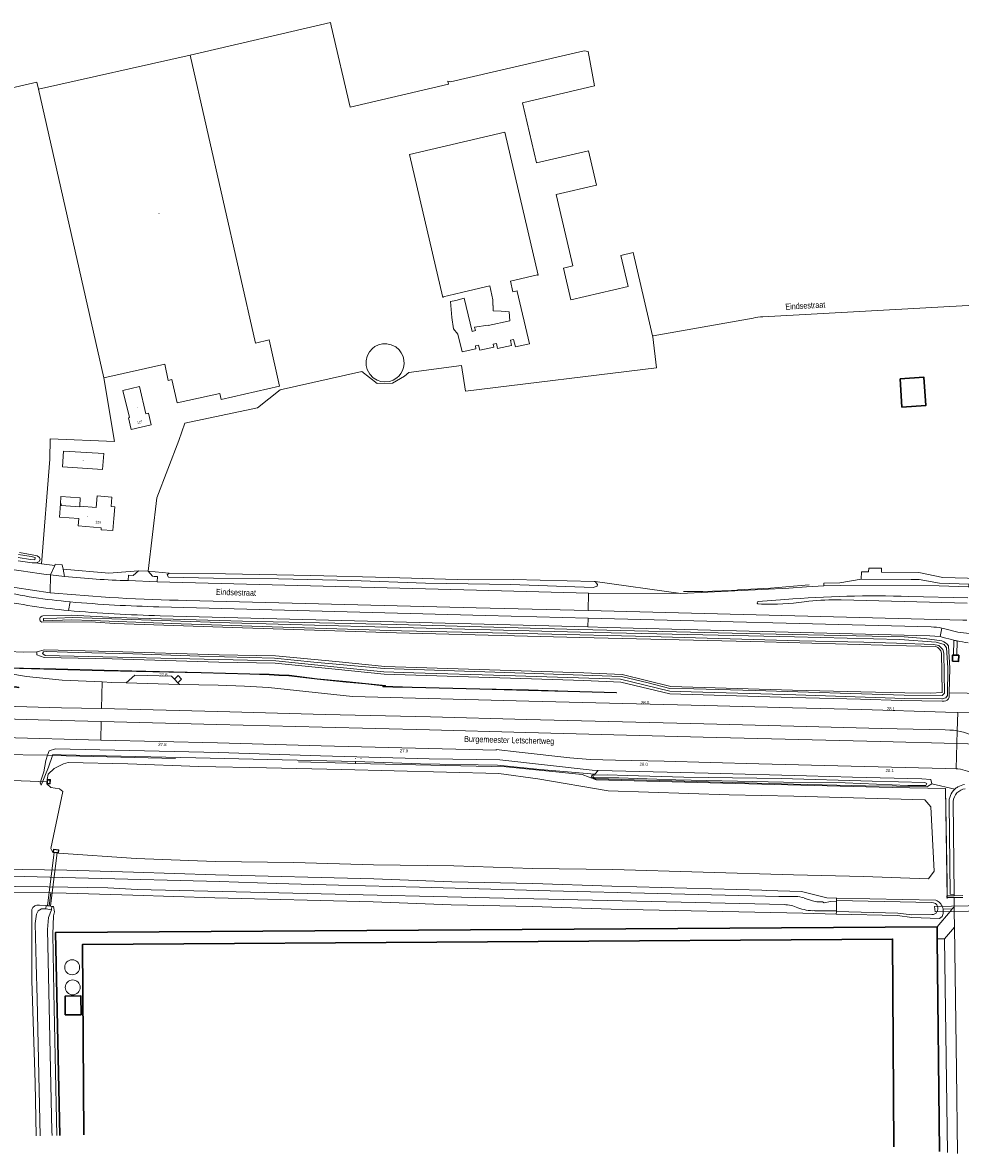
# Model space of a CAD drawing. Header units: metres. Extents: x 120324 to 133000, y 395500 to 402438.
# Tile 72 of 95: x 127541 to 127927, y 401973 to 402438. Entities that reach past the tile are written whole.
import ezdxf

# ---------------------------------------------------------------- set-up
doc = ezdxf.new("R2010")
doc.units = ezdxf.units.M
doc.linetypes.add('DGN1', pattern=[76.057638, 0, -76.057638])
doc.linetypes.add('DGN2', pattern=[101.410184, 50.705092, -50.705092])
for name, color, linetype, lineweight, true_color in [('gg-afsc-erfafscheiding', 7, 'Continuous', 0, 0x00ff32), ('gg-afsc-faunaraster', 7, 'DGN2', 0, 0x96ff00), ('gg-afsc-hekwerk', 7, 'Continuous', 30, 0x00d228), ('gg-afsc-lijn damwand', 7, 'Continuous', 0, 0x8d6c57), ('gg-afsc-lijn faunaraster', 7, 'DGN1', 0, 0x96ff00), ('gg-bbg-opslagtank', 7, 'Continuous', 0, 0xff5000), ('gg-knt-BGT kruinlijn', 7, 'Continuous', 0, 0x787878), ('gg-kntw-bovenkant insteek waterloop', 7, 'Continuous', 0, 0xa0a0ff), ('gg-kntw-waterlijn', 7, 'Continuous', 0, 0xaaebff), ('gg-kwrk-duiker nz buis', 7, 'DGN2', 0, 0x969696), ('gg-kwrk-duiker nz vlak', 7, 'DGN2', 0, 0x969696), ('gg-kwrk-kunstwerk', 7, 'Continuous', 0, 0xd2d2d2), ('gg-kwrk-lijn stuw', 7, 'Continuous', 0, 0x477c96), ('gg-kwrk-stuw', 7, 'Continuous', 13, 0x477c96), ('gg-kwrk-uitstroombak niveau min 01', 7, 'Continuous', 0, 0x477c96), ('gt-grn-afwateringsgoot', 7, 'Continuous', 0, 0xa08273), ('gt-grn-groengrens', 7, 'Continuous', 0, 0x96c800), ('gt-grn-weggrens', 7, 'Continuous', 0, 0x787878), ('gx-grn-maaiveld', 7, 'Continuous', 0, 0xb88d57), ('kenmerkpunt-x pandkandidaat', 7, 'Continuous', 0, 0xb88d57)]:
    doc.layers.add(name, color=color, linetype=linetype, lineweight=lineweight, true_color=true_color)
for name, color, linetype, lineweight in [('gg-anno-huisnummerreeks BGT', 7, 'Continuous', 13), ('gg-anno-openbare ruimte label', 7, 'Continuous', 13), ('gg-bbg-bijgebouw', 1, 'Continuous', 30), ('gg-bbg-hoofdgebouw', 1, 'Continuous', 30), ('gg-bbg-luifel en loopbrug', 1, 'DGN2', 0), ('gg-knt-bovenkant onderkant talud', 7, 'Continuous', 0), ('gg-knt-verharding', 7, 'Continuous', 0), ('gg-kntw-beschoeiing', 4, 'Continuous', 0), ('gt-anno-nummer hm paal', 7, 'Continuous', 0), ('gt-grn-vlakafsluiter', 6, 'DGN1', 0), ('Rg-boom-solitaire boom', 7, 'Continuous', 0)]:
    doc.layers.add(name, color=color, linetype=linetype, lineweight=lineweight)
doc.styles.add('StyleArial', font='arial.ttf')
doc.styles.add('Styledgn001', font='dgn001.shx')

msp = doc.modelspace()

# ---------------------------------------------------------------- linework, layer by layer
at = {"layer": 'gg-afsc-erfafscheiding'}
msp.add_line((127526.74, 402136.88), (127550.91, 402136.5), dxfattribs=at)
at = {"layer": 'gg-afsc-erfafscheiding', "flags": 128}
msp.add_lwpolyline([(127677.62, 402133.12), (127739.66, 402131.66), (127770.95, 402128.61), (127776.82, 402126.34), (127828.87, 402124.99), (127898.7, 402123.27), (127920.68, 402122.83)], dxfattribs=at)
at = {"layer": 'gg-afsc-faunaraster'}
for p, q in [((127550.91, 402136.5), (127552.85, 402136.45)), ((127677.62, 402133.12), (127677.62, 402133.87))]:
    msp.add_line(p, q, dxfattribs=at)
at = {"layer": 'gg-afsc-faunaraster', "flags": 128}
for points in [[(127552.85, 402136.45), (127674.38, 402133.22), (127677.62, 402133.12)], [(127920.68, 402122.83), (127921.34, 402083.93), (127921.28, 402078.64)]]:
    msp.add_lwpolyline(points, dxfattribs=at)
at = {"layer": 'gg-afsc-hekwerk'}
for p, q in [((127917.22, 402060.84), (127917.17, 402065.85)), ((127918.21, 401973.27), (127917.22, 402060.84))]:
    msp.add_line(p, q, dxfattribs=at)
at = {"layer": 'gg-afsc-hekwerk', "flags": 128}
for points in [[(127901.93, 402291.54), (127902.65, 402279.89), (127912.45, 402280.5), (127911.73, 402292.16), (127901.93, 402291.54)], [(127917.17, 402065.85), (127554.2, 402063.53), (127555.91, 401979.91)]]:
    msp.add_lwpolyline(points, dxfattribs=at)
at = {"layer": 'gg-afsc-lijn damwand', "flags": 128}
msp.add_lwpolyline([(127812.73, 402203.91), (127820.63, 402204), (127832.5, 402204.36), (127834.64, 402204.53), (127835.17, 402204.57), (127848.5, 402205.37), (127861.24, 402206.42), (127864.42, 402206.72)], dxfattribs=at)
at = {"layer": 'gg-afsc-lijn faunaraster'}
for p, q in [((127677.62, 402135.15), (127674.78, 402135.3)), ((127679.98, 402135.17), (127677.62, 402135.15)), ((127677.62, 402133.87), (127677.62, 402135.15)), ((127918.37, 402075.58), (127918.11, 402075.4)), ((127921.28, 402078.64), (127921.27, 402077.9))]:
    msp.add_line(p, q, dxfattribs=at)
at = {"layer": 'gg-afsc-lijn faunaraster', "flags": 128}
msp.add_lwpolyline([(127921.27, 402077.9), (127921.27, 402077.5), (127918.37, 402075.58)], dxfattribs=at)
at = {"layer": 'gg-bbg-bijgebouw', "flags": 128}
msp.add_lwpolyline([(127558.18, 402029.59), (127564.65, 402029.6), (127564.61, 402037.38), (127558.14, 402037.34), (127558.18, 402029.59)], dxfattribs=at)
at = {"layer": 'gg-bbg-hoofdgebouw'}
msp.add_line((127923.85, 402177.71), (127925.22, 402177.68), dxfattribs=at)
at = {"layer": 'gg-bbg-hoofdgebouw', "flags": 128}
for points in [[(127923.48, 402175.2), (127923.55, 402177.72), (127923.85, 402177.71)], [(127925.22, 402177.68), (127926.05, 402177.66), (127925.98, 402175.14), (127923.48, 402175.2)], [(127899.35, 401975.16), (127898.8, 402060.77), (127565.29, 402058.62), (127565.27, 402058.61), (127565.76, 401980.11)]]:
    msp.add_lwpolyline(points, dxfattribs=at)
at = {"layer": 'gg-bbg-luifel en loopbrug', "flags": 128}
for points in [[(127556.16, 402240.03), (127556.38, 402243.07), (127564.36, 402242.5), (127564.11, 402239.01)], [(127556.16, 402240.03), (127556.48, 402240.01), (127556.43, 402239.41), (127564.1, 402238.86), (127564.11, 402239.01)]]:
    msp.add_lwpolyline(points, dxfattribs=at)
at = {"layer": 'gg-bbg-opslagtank'}
for centre, start, end in [((127561.01, 402049.18), 0, 180), ((127561.01, 402049.18), 180, 0), ((127561.24, 402040.91), 0, 180), ((127561.24, 402040.91), 180, 0)]:
    msp.add_arc(centre, 3.08, start, end, dxfattribs=at)
at = {"layer": 'gg-knt-BGT kruinlijn', "flags": 128}
for points in [[(127552.85, 402136.45), (127551.26, 402131.6), (127548.3, 402124.19)], [(127677.62, 402133.87), (127671.91, 402134.07), (127641.47, 402134.71), (127611.97, 402135.48), (127556.49, 402136.73), (127552.99, 402136.87), (127552.85, 402136.45)], [(127776.16, 402128.75), (127753.7, 402130.58), (127736.12, 402132.41), (127704.46, 402132.96), (127677.62, 402133.87)]]:
    msp.add_lwpolyline(points, dxfattribs=at)
at = {"layer": 'gg-knt-bovenkant onderkant talud', "flags": 128}
for points in [[(127548.3, 402124.19), (127547.77, 402125.19), (127549.32, 402129.66), (127550.13, 402134.31), (127550.91, 402136.5)], [(127550.91, 402136.5), (127551.59, 402138.38), (127554.16, 402139.13), (127621.27, 402137.6), (127663.24, 402136.2), (127708.06, 402134.95), (127737.1, 402134.6), (127775.12, 402130.4), (127777.61, 402130.25)]]:
    msp.add_lwpolyline(points, dxfattribs=at)
at = {"layer": 'gg-knt-verharding'}
for p, q in [((127923.85, 402177.71), (127924.05, 402183.9)), ((127925.38, 402183.6), (127925.22, 402177.68)), ((127605.23, 402165.68), (127583.26, 402166.29)), ((127603.09, 402167.87), (127604.56, 402166.37)), ((127604.56, 402166.37), (127605.23, 402165.68)), ((127925.64, 402154.07), (127920.65, 402154.19)), ((127930.67, 402153.94), (127925.64, 402154.07)), ((127922.37, 402146.88), (127920.47, 402146.93)), ((127925.43, 402146.53), (127925.28, 402141.31)), ((127925.28, 402141.31), (127934.35, 402141.09)), ((127924.98, 402130.86), (127925.75, 402130.84)), ((127923.81, 402117.46), (127924.24, 402079.21)), ((127924.16, 402077.88), (127924.21, 402074.36)), ((127924.24, 402079.21), (127924.24, 402078.65)), ((127922.48, 402072.11), (127917.17, 402065.85)), ((127923.4, 402073.2), (127922.48, 402072.11)), ((127924.21, 402074.36), (127924.22, 402073.75)), ((127924.22, 402073.75), (127924.24, 402072.16)), ((127924.24, 402072.16), (127924.33, 402065.73)), ((127924.33, 402065.73), (127920.14, 402060.9)), ((127920.14, 402060.9), (127917.22, 402060.84))]:
    msp.add_line(p, q, dxfattribs=at)
at = {"layer": 'gg-knt-verharding', "flags": 128}
for points in [[(127573.41, 402166.67), (127556.86, 402167.36), (127542.22, 402168.86), (127528.34, 402171.26), (127527.42, 402166.53), (127539.06, 402164.57), (127539.05, 402164.2), (127533.63, 402164.33), (127488.66, 402165.5), (127445.61, 402166.58), (127401.21, 402167.46), (127399.85, 402167.79), (127399.17, 402170.01), (127397.91, 402171.41), (127388.8, 402171.66), (127377.53, 402168.37), (127373.15, 402167.61), (127356.24, 402167.25), (127334.21, 402166.7), (127312.89, 402165.91), (127293.95, 402165.06), (127283.19, 402164.27)], [(127583.26, 402166.29), (127586.77, 402169.47), (127601.91, 402169.08), (127603.09, 402167.87)], [(127603.09, 402167.87), (127604.59, 402169.34), (127606.04, 402167.8), (127604.56, 402166.37)], [(127583.26, 402166.29), (127577.36, 402166.5), (127573.41, 402166.67)], [(127605.23, 402165.68), (127621.16, 402165.35), (127631.92, 402165.01), (127641.8, 402164.33), (127676.47, 402160.69), (127749.09, 402158.77), (127787.75, 402157.81), (127821.53, 402156.99), (127857.62, 402156.04), (127886.1, 402155.32), (127920.65, 402154.19)], [(127573.11, 402155.7), (127556.59, 402156.09), (127532.79, 402156.72), (127488.8, 402157.84), (127444.93, 402158.98), (127400.61, 402159.81), (127356.57, 402159.61), (127335.9, 402159.13), (127312.61, 402158.3), (127289.25, 402157.13), (127283.53, 402156.86)], [(127920.47, 402146.93), (127894.15, 402147.53), (127858.15, 402148.42), (127821.17, 402149.47), (127782, 402150.35), (127748.21, 402151.18), (127708.61, 402152.25), (127665.12, 402153.32), (127621.03, 402154.48), (127573.11, 402155.7)], [(127195.63, 402138.35), (127195.66, 402138.11), (127211.38, 402140.94), (127234.5, 402144.6), (127253.09, 402147.24), (127271.23, 402149.39), (127294.68, 402151.55), (127313.35, 402152.78), (127335.56, 402153.78), (127357.01, 402154.35), (127400.55, 402154.45), (127444.92, 402153.68), (127532.79, 402151.43), (127556.65, 402150.83), (127572.96, 402150.39)], [(127572.96, 402150.39), (127620.56, 402149.17), (127664.01, 402148.04), (127708.15, 402146.94), (127747.8, 402145.83), (127784.06, 402144.9), (127820.82, 402143.99), (127893.83, 402142.09), (127925.28, 402141.31)], [(127196.56, 402129.63), (127231.13, 402136.35), (127249.56, 402139.12), (127276.52, 402142.31), (127295.15, 402143.98), (127313.15, 402145.14), (127336.57, 402146.15), (127356.95, 402146.68), (127400.25, 402146.81), (127444.88, 402146.01), (127532.54, 402143.78), (127572.75, 402142.77)], [(127572.75, 402142.77), (127620.81, 402141.55), (127663.59, 402140.37), (127735.59, 402138.6), (127735.58, 402138.85), (127745.1, 402137.81), (127765.87, 402135.46), (127774.34, 402134.72), (127784.8, 402134.5), (127804.76, 402133.99), (127823.79, 402133.47), (127843.75, 402132.98), (127881.81, 402131.99), (127920.68, 402131.03), (127924.98, 402130.86)], [(127922.07, 402116.75), (127922.52, 402079.23), (127924.24, 402079.21)], [(127924.22, 402073.75), (127924, 402073.92), (127923.4, 402073.2)], [(127924.33, 402065.73), (127925.13, 402006.86), (127925.62, 401972.53)]]:
    msp.add_lwpolyline(points, dxfattribs=at)
at = {"layer": 'gg-knt-verharding'}
for centre, radius, start, end in [((127936.44, 402236.65), 54.2, 258.228, 263.0969), ((127921.41, 402125.41), 21.5, 79.2312, 87.4297), ((127922.21, 402124.15), 22.61, 55.5857, 81.8091), ((127924.27, 402115.69), 15.22, 53.4837, 84.4058), ((127929.39, 402117.11), 7.32, 132.1299, 182.8775), ((127929.47, 402117.06), 5.68, 97.413, 175.9799), ((127929.38, 402117.13), 7.31, 120.0975, 132.1493), ((127929.39, 402117.12), 7.32, 97.2817, 120.1134)]:
    msp.add_arc(centre, radius, start, end, dxfattribs=at)
at = {"layer": 'gg-kntw-beschoeiing'}
msp.add_line((127551.87, 402258.44), (127548.32, 402215.36), dxfattribs=at)
at = {"layer": 'gg-kntw-bovenkant insteek waterloop'}
for p, q in [((127546.51, 402177.81), (127546.5, 402179.1)), ((127922.12, 402160.43), (127922.16, 402162.21)), ((127902.54, 402159.02), (127919.19, 402158.75)), ((127919.19, 402158.75), (127920.05, 402158.73)), ((127777.61, 402130.25), (127776.16, 402128.75)), ((127536.24, 402080.02), (127552.18, 402079.8)), ((127916.7, 402076.8), (127875.83, 402077.67)), ((127550.37, 402074.61), (127547.51, 402074.82)), ((127550.37, 402074.61), (127550.92, 402074.52)), ((127550.92, 402074.52), (127551.51, 402074.41)), ((127551.51, 402074.41), (127552.1, 402074.31)), ((127552.1, 402074.31), (127552.64, 402074.21)), ((127875.55, 402071.11), (127861.87, 402071.43)), ((127919.71, 402072.81), (127919.68, 402072.05))]:
    msp.add_line(p, q, dxfattribs=at)
at = {"layer": 'gg-kntw-bovenkant insteek waterloop', "flags": 128}
for points in [[(127919.08, 402183.56), (127912.01, 402184.59), (127903.59, 402185.25), (127844.33, 402186.47), (127769.58, 402188.28), (127694.51, 402190.32), (127631.16, 402191.74), (127578.68, 402193.24), (127560.58, 402194.16), (127548.97, 402193.87)], [(127916.65, 402181.26), (127904.62, 402181.62), (127846.06, 402183.15), (127770.1, 402184.95), (127694.54, 402186.97), (127631.08, 402188.91), (127578.5, 402190.73), (127570.58, 402191.3), (127557.75, 402191.4), (127548.55, 402191.29)], [(127546.5, 402179.1), (127549.64, 402179.86), (127577.52, 402179.27), (127621.51, 402177.91), (127644.79, 402177.47), (127669.63, 402175.11), (127689.74, 402173.04), (127750.2, 402171.08), (127771.76, 402170.46), (127787.41, 402169.75), (127807.47, 402164.85), (127857.58, 402163.35), (127885.77, 402162.65), (127903.87, 402162.21)], [(127918.91, 402178.6), (127919.14, 402170.77), (127919.24, 402162.28)], [(127922.16, 402162.21), (127922.38, 402172.29), (127921.91, 402181.56)], [(127902.54, 402159.02), (127885.68, 402159.53), (127857.5, 402160.23), (127807.05, 402161.74), (127786.97, 402166.64), (127771.64, 402167.34), (127750.1, 402167.96), (127689.53, 402169.93), (127669.32, 402172.01), (127644.61, 402174.35), (127621.43, 402174.79), (127577.43, 402176.15), (127549.52, 402176.74), (127546.51, 402177.81)], [(127919.24, 402162.28), (127914.46, 402162.09), (127903.87, 402162.21)], [(127550.65, 402126.49), (127551.12, 402128.72), (127553.56, 402131.02), (127557.4, 402133.02), (127559.31, 402133.48), (127583.9, 402132.9), (127613.13, 402131.89), (127640.98, 402131.36), (127672.07, 402130.67), (127736.7, 402128.93), (127752.73, 402126.76), (127781.7, 402121.8), (127831.47, 402120.17), (127858.13, 402119.62), (127912.17, 402118.15), (127914.56, 402115.3), (127915.98, 402088.78), (127913.57, 402085.59), (127886.88, 402086.52), (127858.04, 402087.27), (127783.69, 402089.4), (127750.58, 402089.88), (127718.18, 402090.92), (127685.1, 402091.39), (127652.25, 402092.27), (127619.83, 402092.73), (127587.35, 402093.98), (127555.35, 402096.19)], [(127776.16, 402128.75), (127774.93, 402128.27), (127774.79, 402127.51), (127776.43, 402126.8), (127803.02, 402126.04), (127857.97, 402124.62), (127887.66, 402123.89), (127913.14, 402123.56), (127914.97, 402124.68)], [(127914.97, 402124.68), (127914.63, 402126.55), (127910.83, 402126.82), (127882.26, 402127.45), (127863.43, 402127.97), (127822.83, 402129.07), (127783.41, 402130.05), (127777.61, 402130.25)], [(127553.08, 402096.47), (127552.18, 402098.08), (127557.23, 402121.53), (127555.84, 402122.72), (127552.27, 402123.19), (127550.59, 402124.75)], [(127846.76, 402080.86), (127844.95, 402080.89), (127783.19, 402082.63), (127750.73, 402083.65), (127717.32, 402084.41), (127685.28, 402085.59), (127619.99, 402087.31), (127586.28, 402088.34), (127558.81, 402089.21), (127531.25, 402089.57)], [(127846.76, 402080.86), (127861.31, 402080.42), (127871.71, 402077.75), (127875.6, 402077.67)], [(127552.18, 402079.8), (127558.6, 402079.72), (127585.98, 402078.85), (127619.72, 402077.82), (127684.98, 402076.11), (127717.04, 402074.93), (127750.47, 402074.16), (127782.89, 402073.15), (127861.87, 402071.43)], [(127544.34, 402072.93), (127544.4, 402043.74), (127545.8, 402001.62), (127546.2, 401979.71)], [(127553.29, 402070.35), (127553.74, 402072.04), (127553.31, 402074.18), (127552.64, 402074.21)], [(127875.77, 402071.1), (127900.87, 402070.51), (127906.71, 402069.71), (127918.09, 402069.32), (127919.25, 402070.1), (127919.65, 402071.28), (127919.68, 402072.05)], [(127554.72, 401979.88), (127554.41, 401992.86), (127553.45, 402038.9), (127553.03, 402062.82), (127553.29, 402070.35)]]:
    msp.add_lwpolyline(points, dxfattribs=at)
at = {"layer": 'gg-kntw-bovenkant insteek waterloop'}
for centre, radius, start, end in [((127549.02, 402192.54), 1.33, 92.1155, 249.3419), ((127917.78, 402178.7), 5.03, 34.6876, 75.039), ((127915.52, 402178.01), 3.45, 9.8276, 70.7703), ((127919.92, 402161), 2.27, 273.1429, 345.2794), ((127914.45, 402071.99), 5.31, 42.5368, 64.9972), ((127914.47, 402071.99), 5.3, 25.1427, 42.6321), ((127547.12, 402071.88), 2.96, 82.4021, 159.3122), ((127914.43, 402071.97), 5.34, 12.5028, 25.1382), ((127914.24, 402071.94), 5.53, 9.085, 12.4169)]:
    msp.add_arc(centre, radius, start, end, dxfattribs=at)
at = {"layer": 'gg-kntw-waterlijn'}
for p, q in [((127865.38, 402076.66), (127862.42, 402077.7)), ((127914.97, 402075.84), (127875.71, 402076.67)), ((127866.8, 402072.48), (127875.67, 402072.36))]:
    msp.add_line(p, q, dxfattribs=at)
at = {"layer": 'gg-kntw-waterlijn', "flags": 128}
for points in [[(127919.2, 402159.71), (127920.78, 402160.09), (127921.43, 402161.1), (127921.52, 402172.49), (127921.05, 402180.73), (127920.03, 402182.1), (127916.83, 402183.07), (127901.77, 402184.2), (127858.46, 402185.2), (127770.35, 402187.23), (127685.57, 402189.38), (127625.88, 402191.07), (127561.14, 402193.23), (127554.68, 402193.01), (127549.18, 402192.83), (127549.21, 402191.85), (127560.83, 402192.23), (127569.02, 402191.94), (127601.76, 402190.75), (127643.39, 402189.4), (127696.66, 402187.68), (127752.71, 402186.56), (127798.7, 402185.4), (127860.48, 402183.63), (127886.97, 402183.09), (127900.43, 402182.64), (127915.71, 402182.11), (127917.87, 402181.64), (127919.51, 402179.98), (127919.92, 402178.54), (127920.14, 402162.01), (127919.23, 402161.17)], [(127919.2, 402159.71), (127903.9, 402159.84), (127859.03, 402161.37), (127815.85, 402162.6), (127807.11, 402162.85), (127786.85, 402167.84), (127739.2, 402169.28), (127701.71, 402170.41), (127689.32, 402170.78), (127672.74, 402172.47), (127644.81, 402175.31), (127633.15, 402175.59), (127549.89, 402177.6), (127548.82, 402178.38), (127549.15, 402179.03)], [(127549.15, 402179.03), (127550.48, 402179.22), (127563.53, 402178.78), (127585.93, 402178.23), (127613.42, 402177.33), (127644.39, 402176.53), (127660.54, 402174.83), (127689.5, 402172.19), (127743.26, 402170.38), (127787.27, 402168.91), (127798.25, 402166.26), (127807.17, 402163.94), (127816.96, 402163.8), (127842.25, 402163.17), (127903.53, 402161.3), (127919.23, 402161.17)], [(127776.04, 402128.31), (127781.4, 402128.45), (127789.54, 402128.2), (127812.82, 402127.5), (127852.96, 402126.9), (127890.46, 402125.87), (127912.07, 402125.27), (127912.88, 402124.85), (127912.46, 402124.04), (127905.09, 402124.1), (127879.33, 402125.08), (127853.91, 402125.47), (127809.62, 402126.36), (127786.04, 402127.21), (127776, 402127.24), (127775.47, 402127.62), (127775.39, 402128.05), (127776.04, 402128.31)], [(127858.93, 402078.33), (127851.93, 402078.26), (127802.23, 402079.53), (127757.77, 402080.7), (127704.05, 402082.18), (127670.66, 402083.01), (127645.13, 402083.73), (127621.69, 402084.47), (127567.79, 402085.94), (127541.21, 402086.57), (127524.2, 402087.09)], [(127524.01, 402082.6), (127550.97, 402082.34), (127575.67, 402081.85), (127587.8, 402081.26), (127663.49, 402079.47), (127732.86, 402077.76), (127823.8, 402075.7), (127854.17, 402074.99)], [(127875.7, 402076.19), (127873.22, 402076.21), (127870.62, 402075.75), (127869.98, 402076.06), (127867.58, 402076.16)], [(127550.2, 402073.18), (127548.41, 402073.18), (127547.05, 402072.45), (127546.27, 402071.07), (127545.81, 402067.15), (127546.19, 402050.73), (127546.54, 402036.2), (127547.86, 401979.74)], [(127552.74, 401979.84), (127552.7, 401981.67), (127550.86, 402064.71), (127551.27, 402069.64), (127552.44, 402072.81)], [(127915.02, 402070.85), (127906.8, 402070.71), (127900.95, 402071.51), (127875.67, 402072.11)]]:
    msp.add_lwpolyline(points, dxfattribs=at)
at = {"layer": 'gg-kntw-waterlijn'}
for centre, radius, start, end in [((127858.85, 402067.91), 10.43, 69.9625, 89.5922), ((127868.62, 402085.88), 9.78, 250.6082, 263.8888), ((127915.02, 402073.35), 2.49, 19.9025, 91.2752), ((127853.76, 402060.37), 14.62, 65.6697, 88.3858), ((127866.27, 402090.35), 17.87, 248.7075, 271.7014), ((127915.02, 402073.35), 2.49, 270.0197, 326.7652), ((127915.02, 402073.35), 2.49, 326.809, 19.8344)]:
    msp.add_arc(centre, radius, start, end, dxfattribs=at)
at = {"layer": 'gg-kwrk-duiker nz buis'}
for p, q in [((127532.82, 402126.17), (127550.82, 402125.61)), ((127916.09, 402074.16), (127916.37, 402071.96)), ((127916.37, 402071.96), (127969.97, 402073.29))]:
    msp.add_line(p, q, dxfattribs=at)
at = {"layer": 'gg-kwrk-duiker nz buis', "flags": 128}
msp.add_lwpolyline([(127916.09, 402074.16), (127969.69, 402075.49), (127969.97, 402073.29)], dxfattribs=at)
at = {"layer": 'gg-kwrk-duiker nz vlak'}
for p, q in [((127553.65, 402096.6), (127550.92, 402074.52)), ((127554.84, 402096.45), (127552.1, 402074.31))]:
    msp.add_line(p, q, dxfattribs=at)
at = {"layer": 'gg-kwrk-kunstwerk'}
for p, q in [((127550.65, 402126.49), (127550.59, 402124.75)), ((127555.35, 402096.19), (127553.08, 402096.47)), ((127554.84, 402096.45), (127553.65, 402096.6))]:
    msp.add_line(p, q, dxfattribs=at)
at = {"layer": 'gg-kwrk-kunstwerk', "flags": 128}
for points in [[(127534.31, 402172.32), (127554.23, 402171.87), (127574.16, 402171.32), (127614.17, 402170.38), (127634.14, 402169.85), (127642.15, 402169.63), (127646.17, 402169.39), (127650.28, 402169.2), (127661.92, 402167.79), (127673.84, 402166.65), (127681.83, 402165.85), (127690.02, 402165.01), (127690.05, 402165.23), (127681.85, 402166.07), (127673.87, 402166.87), (127661.95, 402168.01), (127650.3, 402169.42), (127646.18, 402169.61), (127642.16, 402169.84), (127634.15, 402170.07), (127614.17, 402170.6), (127574.16, 402171.54), (127554.24, 402172.09), (127534.32, 402172.54)], [(127688.93, 402164.64), (127688.93, 402164.81), (127693.02, 402164.76), (127700.97, 402164.58), (127728.9, 402163.87), (127748.89, 402163.37), (127765.1, 402162.92), (127785.08, 402162.38), (127785.07, 402162.21), (127765.1, 402162.75), (127748.89, 402163.2), (127728.9, 402163.7), (127700.96, 402164.41), (127693.02, 402164.59), (127688.93, 402164.64)], [(127550.59, 402124.75), (127551.99, 402124.69), (127552.06, 402126.48), (127550.65, 402126.49)], [(127550.84, 402126.29), (127550.8, 402124.94), (127551.79, 402124.9), (127551.85, 402126.28), (127550.84, 402126.29)], [(127553.08, 402096.47), (127553.26, 402097.88), (127555.56, 402097.57), (127555.35, 402096.19)], [(127553.65, 402096.6), (127553.31, 402096.64), (127553.43, 402097.65), (127555.33, 402097.4), (127555.18, 402096.41), (127554.84, 402096.45)]]:
    msp.add_lwpolyline(points, dxfattribs=at)
at = {"layer": 'gg-kwrk-lijn stuw'}
for p, q in [((127875.72, 402077.67), (127875.71, 402076.67)), ((127875.67, 402072.11), (127875.66, 402071.11))]:
    msp.add_line(p, q, dxfattribs=at)
at = {"layer": 'gg-kwrk-stuw'}
for p, q in [((127875.72, 402077.67), (127875.6, 402077.67)), ((127875.7, 402076.19), (127875.67, 402072.36)), ((127875.71, 402076.67), (127875.7, 402076.19)), ((127875.83, 402077.67), (127875.72, 402077.67)), ((127875.66, 402071.11), (127875.55, 402071.11)), ((127875.77, 402071.1), (127875.66, 402071.11)), ((127875.67, 402072.36), (127875.67, 402072.11))]:
    msp.add_line(p, q, dxfattribs=at)
at = {"layer": 'gg-kwrk-uitstroombak niveau min 01'}
for p, q in [((127550.2, 402073.18), (127550.37, 402074.61)), ((127552.44, 402072.81), (127550.2, 402073.18)), ((127552.64, 402074.21), (127552.44, 402072.81))]:
    msp.add_line(p, q, dxfattribs=at)
at = {"layer": 'gt-grn-afwateringsgoot'}
for p, q in [((127924.24, 402078.65), (127921.28, 402078.64)), ((127924.16, 402077.88), (127927.76, 402077.91)), ((127927.75, 402078.67), (127924.24, 402078.65))]:
    msp.add_line(p, q, dxfattribs=at)
at = {"layer": 'gt-grn-afwateringsgoot', "flags": 128}
msp.add_lwpolyline([(127924.16, 402077.88), (127921.14, 402077.9), (127921.14, 402078.63), (127921.28, 402078.64)], dxfattribs=at)
at = {"layer": 'gt-grn-groengrens'}
for p, q in [((127922.16, 402162.21), (127964.63, 402161.53)), ((127914.97, 402124.68), (127924.48, 402122.55)), ((127551.51, 402074.41), (127552.18, 402079.8)), ((127919.65, 402073.13), (127923.4, 402073.2)), ((127920.14, 402060.9), (127921.39, 401972.95))]:
    msp.add_line(p, q, dxfattribs=at)
at = {"layer": 'gt-grn-groengrens', "flags": 128}
msp.add_lwpolyline([(127546.5, 402179.1), (127540.84, 402178.93), (127534.88, 402179.18)], dxfattribs=at)
at = {"layer": 'gt-grn-vlakafsluiter'}
for p, q in [((127919.2, 402159.71), (127919.19, 402158.75)), ((127919.23, 402161.17), (127919.2, 402159.71)), ((127919.24, 402162.28), (127919.23, 402161.17))]:
    msp.add_line(p, q, dxfattribs=at)
at = {"layer": 'gt-grn-weggrens'}
for p, q in [((127573.11, 402155.7), (127573.41, 402166.67)), ((127572.75, 402142.77), (127572.96, 402150.39)), ((127925.43, 402146.53), (127925.64, 402154.07)), ((127925.28, 402141.31), (127924.98, 402130.86))]:
    msp.add_line(p, q, dxfattribs=at)
at = {"layer": 'gx-grn-maaiveld'}
for p, q in [((127609.61, 402424.88), (127547.1, 402410.8)), ((127573.99, 402291.91), (127547.1, 402410.8)), ((127548.32, 402215.36), (127546.13, 402215.75)), ((127548.32, 402215.36), (127553.93, 402214.65)), ((127552.14, 402210.74), (127551.95, 402203.45)), ((127552.14, 402210.74), (127553.93, 402214.65)), ((127557.92, 402210.11), (127552.14, 402210.74)), ((127557.92, 402210.11), (127557.25, 402213.14)), ((127588.26, 402212.46), (127592.26, 402212.28)), ((127592.26, 402212.28), (127600.89, 402211.43)), ((127596.06, 402207.87), (127584.01, 402208.4)), ((127811.6, 402203.05), (127776.42, 402208.05)), ((127773.49, 402196.05), (127773.68, 402203.29)), ((127773.68, 402203.29), (127811.6, 402203.05)), ((127929.82, 402201.27), (127905.52, 402201.91)), ((127559.45, 402196.09), (127560.24, 402199.66)), ((127844.81, 402198.75), (127843.52, 402198.8)), ((127864.37, 402199.92), (127862.45, 402199.66)), ((127929.55, 402199.19), (127877.6, 402200.51)), ((127773.32, 402189.36), (127597.31, 402193.97)), ((127773.41, 402192.98), (127773.32, 402189.36)), ((127914.76, 402189.33), (127773.41, 402192.98)), ((127919.08, 402188.84), (127918.37, 402185.41)), ((127924.05, 402183.9), (127923.09, 402184.13))]:
    msp.add_line(p, q, dxfattribs=at)
at = {"layer": 'gx-grn-maaiveld', "flags": 128}
for points in [[(127609.61, 402424.88), (127667.38, 402438.22), (127667.68, 402436.91), (127675.54, 402403.39), (127715.98, 402412.83), (127715.71, 402414.16), (127716.83, 402413.88), (127771.79, 402426.56), (127773.45, 402426.28), (127776.07, 402412.15), (127746.42, 402405.25), (127752.21, 402380.46), (127773.6, 402385.44), (127776.9, 402371.28), (127760.36, 402367.43), (127766.78, 402339.9), (127767.21, 402338.07), (127763.27, 402337.15), (127766.33, 402324.09), (127789.89, 402329.6), (127786.92, 402342.35), (127792.07, 402343.55), (127798.36, 402316.34), (127800.01, 402309.19)], [(127573.99, 402291.91), (127599.15, 402297.61), (127600.51, 402290.86), (127602.09, 402291.22), (127604.27, 402281.57), (127621.78, 402285.52), (127622.34, 402283.05), (127646.36, 402288.47), (127642.07, 402307.51), (127636.5, 402306.25), (127609.61, 402424.88)], [(127547.1, 402410.8), (127546.45, 402413.69), (127461.13, 402394.03), (127446.18, 402390.85), (127410.59, 402383.58)], [(127752.86, 402334.26), (127752.66, 402334.24), (127752.62, 402334.41), (127741.45, 402331.74), (127742.49, 402327.29), (127744.22, 402327.69), (127744.25, 402327.55), (127749.26, 402305.97), (127743.52, 402304.64), (127742.8, 402307.71), (127741.44, 402307.39), (127741.93, 402305.29), (127736.21, 402303.96), (127735.71, 402306.07), (127734.34, 402305.74), (127734.6, 402304.61), (127728.88, 402303.26), (127728.39, 402305.37), (127727.02, 402305.05), (127727.28, 402303.91), (127721.55, 402302.58), (127719.79, 402309.92), (127717.99, 402312.05), (127717.41, 402316.78), (127716.76, 402323.31), (127718.97, 402323.84), (127722.47, 402324.67), (127725.65, 402311.04), (127727.04, 402311.37), (127726.69, 402312.85), (127732.36, 402313.58), (127732.36, 402313.53), (127741.16, 402315.47), (127741, 402319.15), (127737.66, 402319.42), (127737.65, 402319.33), (127734.35, 402319.59), (127734.37, 402321.78), (127734.28, 402321.78), (127734.29, 402324.1), (127732.97, 402329.77), (127721.88, 402327.18), (127718.38, 402326.36), (127713.76, 402325.28), (127713.8, 402325.11), (127713.61, 402325.06), (127699.86, 402383.97), (127739.12, 402393.17), (127752.86, 402334.26)], [(127938.28, 402314.8), (127937.88, 402317.53), (127936.03, 402320.82), (127934.9, 402322.03), (127845.39, 402317.07)], [(127800.01, 402309.19), (127800.27, 402309.22), (127841.4, 402316.56)], [(127592.26, 402212.28), (127595.9, 402242.48), (127604.93, 402266.09), (127607.39, 402273.32), (127637.39, 402279.6), (127646.7, 402287), (127680.34, 402294.52), (127686.62, 402289.58), (127692.9, 402289.69), (127697.84, 402292.61), (127699.64, 402294.1), (127721.29, 402297.04), (127722.91, 402286.46), (127801.59, 402296.06), (127800.09, 402308.83), (127800.01, 402309.19)], [(127687.19, 402305.52), (127688.82, 402305.92), (127690.52, 402305.95), (127692.43, 402305.54), (127694.23, 402304.64), (127695.6, 402303.47), (127696.52, 402302.27), (127697.25, 402300.75), (127697.63, 402299.19), (127697.69, 402297.64), (127697.47, 402296.22), (127697.05, 402294.97), (127696.32, 402293.65), (127695.59, 402292.74), (127694.67, 402291.9), (127693.23, 402291.01), (127691.63, 402290.45), (127689.6, 402290.24), (127688.17, 402290.42), (127686.53, 402290.96), (127684.89, 402291.99), (127683.53, 402293.4), (127682.46, 402295.36), (127682.05, 402296.96), (127682, 402298.9), (127682.46, 402300.87), (127683.43, 402302.68), (127684.63, 402304.02), (127685.69, 402304.8), (127687.19, 402305.52)], [(127573.99, 402291.91), (127578.5, 402265.76), (127552.01, 402266.76), (127551.87, 402258.44), (127548.32, 402215.36)], [(127912.45, 402280.5), (127902.65, 402279.89), (127901.93, 402291.54), (127911.73, 402292.16), (127912.45, 402280.5)], [(127585.31, 402270.6), (127584.15, 402275.46), (127584.59, 402275.56), (127581.93, 402286.7), (127588.68, 402288.31), (127591.35, 402277.17), (127592.42, 402277.43), (127593.58, 402272.57), (127585.31, 402270.6)], [(127557.01, 402255.24), (127557.45, 402261.69), (127573.99, 402260.76), (127573.53, 402254.23), (127557.01, 402255.24)], [(127564.11, 402239.01), (127570.91, 402238.53), (127571.26, 402243.28), (127577.37, 402242.82), (127577.08, 402238.94), (127578.55, 402238.83), (127578.19, 402234), (127577.81, 402229.02), (127572.9, 402229.39), (127572.94, 402230.22), (127563.53, 402230.92), (127563.75, 402233.93), (127555.76, 402234.51), (127556.16, 402240.03)], [(127539.31, 402219.94), (127544.49, 402219.08), (127546.54, 402218.66), (127547.59, 402217.96), (127547.79, 402217.15), (127547.28, 402216.17), (127546.13, 402215.75)], [(127483.53, 402216.42), (127502.89, 402212.11), (127530.06, 402206.66), (127551.95, 402203.45)], [(127538.74, 402217.91), (127543.86, 402217.05), (127545.69, 402216.92), (127545.83, 402217.9), (127544.09, 402218.34), (127538.89, 402219.16)], [(127538.76, 402216.57), (127544.57, 402215.73), (127546.13, 402215.75)], [(127553.93, 402214.65), (127554.08, 402215.16), (127556.85, 402214.94), (127557.25, 402213.14)], [(127557.25, 402213.14), (127576.16, 402211.52), (127588.26, 402212.46)], [(127584.01, 402208.4), (127584.15, 402210.64), (127586.17, 402210.55), (127588.26, 402212.46)], [(127596.06, 402207.87), (127596.17, 402210.11), (127594.84, 402210.17), (127594.14, 402210.2), (127592.26, 402212.28)], [(127776.42, 402208.05), (127777.38, 402206.77), (127777.17, 402206.13), (127775.55, 402205.54), (127741.68, 402206.75), (127706.5, 402207.35), (127676.13, 402208.41), (127646.01, 402209.17), (127619.19, 402209.49), (127600.73, 402209.86), (127600.19, 402210.74), (127600.89, 402211.43)], [(127600.89, 402211.43), (127624.13, 402211.25), (127659.3, 402210.48), (127691.27, 402209.75), (127724.17, 402208.74), (127742.59, 402208.82), (127775.94, 402208.11), (127776.42, 402208.05)], [(127934.8, 402209.24), (127919.47, 402209.75), (127909.63, 402211.77), (127894.21, 402211.91), (127894.22, 402213.49), (127889, 402213.56), (127888.97, 402211.97), (127885.96, 402212), (127885.93, 402209.05)], [(127773.68, 402203.29), (127727.47, 402204.54), (127596.06, 402207.87)], [(127870.54, 402206.2), (127863.31, 402205.8), (127856.11, 402205.3), (127811.6, 402203.05)], [(127870.54, 402206.2), (127870.51, 402207.31), (127877.17, 402207.55), (127885.93, 402209.05)], [(127929.9, 402205.79), (127918.06, 402206.2), (127877.21, 402206.44), (127870.54, 402206.2)], [(127930.27, 402205.78), (127930.28, 402206.96), (127918.1, 402207.37), (127909.74, 402208.84), (127906.52, 402208.93), (127885.93, 402209.05)], [(127773.41, 402192.98), (127731.18, 402194.08), (127596.73, 402197.63)], [(127773.49, 402196.05), (127727.34, 402197.23), (127608.19, 402200.25)], [(127843.15, 402199.56), (127843.22, 402199.66), (127843.51, 402199.79), (127854.52, 402200.64)], [(127929.42, 402192.06), (127929.18, 402192.07), (127927.75, 402192.11), (127773.49, 402196.05)], [(127773.32, 402189.36), (127781.42, 402189.15), (127914.15, 402185.67)], [(127934, 402186.23), (127925.63, 402187.14), (127919.85, 402188.63), (127919.08, 402188.84)], [(127918.37, 402185.41), (127916.26, 402185.56), (127916.21, 402185.56), (127914.15, 402185.67)], [(127918.37, 402185.41), (127919.64, 402185.03), (127923.09, 402184.13)]]:
    msp.add_lwpolyline(points, dxfattribs=at)
at = {"layer": 'gx-grn-maaiveld'}
for centre, radius, start, end in [((127847.54, 402284.38), 32.76, 93.7647, 100.8033), ((127596.39, 402582.51), 374.4, 258.5939, 263.2121), ((127595.04, 402575.9), 367.67, 264.2059, 268.2814), ((127581.52, 402435.44), 236.74, 257.5122, 264.8444), ((127619.6, 402897.36), 697.2, 264.43223, 269.06266), ((127891.72, 401731.41), 470.7, 88.32, 94.533), ((127580.36, 402428.67), 233.51, 257.4975, 264.8617), ((127610.39, 402772.85), 575.39, 265.00028, 268.63919), ((127843.56, 402199.29), 0.491, 146.4746, 265.443), ((127848.11, 402306.25), 107.55, 268.2429, 277.6633), ((127875.5, 402098.96), 101.57, 88.8155, 96.2914), ((127612.52, 402804.81), 611.03, 265.01694, 268.57328), ((127914.89, 402171.37), 17.96, 76.5236, 90.4382), ((127935.75, 402233.47), 50.94, 256.714, 258.2556)]:
    msp.add_arc(centre, radius, start, end, dxfattribs=at)
at = {"layer": 'Rg-boom-solitaire boom'}
msp.add_line((127920.68, 402122.83), (127921.27, 402077.5), dxfattribs=at)

# ---------------------------------------------------------------- texts
at = {"layer": 'gg-anno-huisnummerreeks BGT', "char_height": 1, "attachment_point": 8, "line_spacing_factor": 0.8, "style": 'StyleArial'}
for s, insert, rotation in [('{\\C256;127}', (127588.97, 402273.19), 13.4), ('{\\C256;125}', (127571.72, 402231.98), 355.8), ('{\\C256;1}', (127925.97, 402175.57), 358.4)]:
    msp.add_mtext(s, dxfattribs=dict(at, insert=insert, rotation=rotation))
at = {"layer": 'gg-anno-openbare ruimte label', "char_height": 2.5, "line_spacing_factor": 0.8, "style": 'StyleArial'}
for s, insert, attachment_point, rotation in [('{\\W0.68;\\C256;Eindsestraat}', (127862.89, 402321.65), 5, 3.2), ('{\\W0.68;\\C256;Eindsestraat}', (127628.46, 402203.56), 5, 358.5), ('{\\W0.68;\\C256;Burgemeester Letschertweg}', (127740.91, 402140.76), 8, 358.5)]:
    msp.add_mtext(s, dxfattribs=dict(at, insert=insert, attachment_point=attachment_point, rotation=rotation))
at = {"layer": 'gt-anno-nummer hm paal', "char_height": 1.25, "attachment_point": 7, "line_spacing_factor": 0.8, "style": 'StyleArial'}
for s, insert in [('{\\C256;27.8}', (127596.9, 402168.98)), ('{\\C256;28.0}', (127795.2, 402157.62)), ('{\\C256;28.1}', (127896.45, 402154.95)), ('{\\C256;27.8}', (127596.46, 402140.33)), ('{\\C256;27.9}', (127695.92, 402137.67)), ('{\\C256;28.0}', (127794.65, 402132.14)), ('{\\C256;28.1}', (127895.93, 402129.54))]:
    msp.add_mtext(s, dxfattribs=dict(at, insert=insert))
at = {"layer": 'kenmerkpunt-x pandkandidaat', "linetype": 'Continuous', "lineweight": 0, "char_height": 0.2, "attachment_point": 5, "line_spacing_factor": 0.8, "style": 'Styledgn001'}
for insert in [(127596.74, 402359.52), (127587.76, 402279.64), (127565.5, 402257.98), (127567.15, 402234.72)]:
    msp.add_mtext('{\\Fdgn000|c0;\\C33;PNDK}', dxfattribs=dict(at, insert=insert))

doc.saveas('drawing.dxf')
